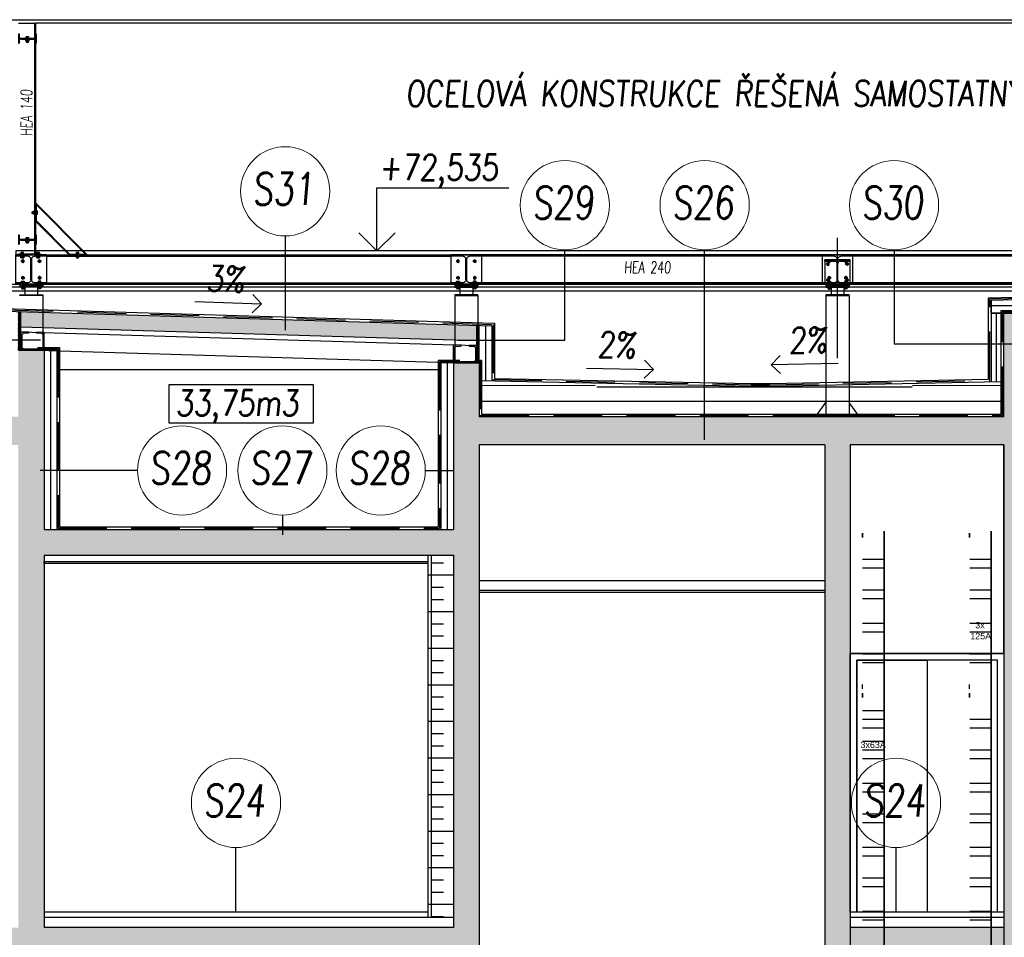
# Model space of a CAD drawing. Header units: millimetres. Extents: x 171 to 266814, y 44 to 350448.
# Tile 103 of 105: x 243684 to 251378, y 342524 to 349691. Entities that reach past the tile are written whole.
import ezdxf
from ezdxf.enums import TextEntityAlignment as Align

# ---------------------------------------------------------------- set-up
doc = ezdxf.new("R2010")
doc.units = ezdxf.units.MM
doc.header["$LTSCALE"] = 100
doc.linetypes.add('KS_ČÁRKOVANÁ KRÁTKÁ', pattern=[4.5, 3, -1.5])
doc.linetypes.add('ČÁRKOVANÁ', pattern=[19.05, 12.7, -6.35])
for name, color, linetype in [('KOTY', 7, 'Continuous'), ('KOTY 50', 7, 'Continuous'), ('LEGENDA', 7, 'Continuous'), ('NOVA', 240, 'Continuous'), ('NOVÁ TENKÁ', 240, 'Continuous'), ('NOVÁ TLUSTÁ', 240, 'Continuous'), ('OSY', 7, 'Continuous'), ('Přípojnice', 202, 'Continuous'), ('SRAFA', 9, 'Continuous'), ('TENKA', 253, 'Continuous'), ('ŠRAFA', 253, 'Continuous'), ('ŽB NOVÝ', 240, 'Continuous')]:
    doc.layers.add(name, color=color, linetype=linetype)
doc.layers.add('SRAFA ŽB', color=254, linetype='Continuous', lineweight=35)
doc.styles.add('arial', font='arial.ttf', dxfattribs={"width": 0.8, "height": 1})
doc.styles.add('CS-ROMANS', font='romans.shx', dxfattribs={"width": 0.75, "oblique": 5})
doc.styles.add('Popis', font='arial.ttf')
doc.styles.get("Standard").update_dxf_attribs({"font": 'arial.ttf'})
doc.linetypes.add('_TI', pattern='A,0.000127,-0.127,[190,stn.shx,S=0.127,R=0,X=-0.127,Y=0],-0.254,[190,stn.shx,S=0.127,R=180,X=0.127,Y=0],-0.127', length=0.508127)
pattern_1 = [(45, (313236.5443, 549779.9763), (-2.24506403, 2.24506403), [])]

# ---------------------------------------------------------------- blocks, each defined once
blk = doc.blocks.new('m')
for points in [[(5.8, 0), (-6.3, 0)], [(6.3, 0), (5.6, 0)], [(-6.3, 0), (-7.6, -0.8)], [(-7.6, -0.7), (-7.6, -5.7)], [(-6.3, -6.4), (-7.6, -5.6)], [(-6.3, -6.4), (5.8, -6.4)], [(-3.7, -1.1), (-3.7, -5.3)], [(3.7, -1.1), (3.7, -5.3)], [(5.8, -6.4), (6.3, -6.4)], [(6.3, 0), (7.6, -0.8)], [(6.3, -6.4), (7.6, -5.6)], [(7.6, -1.3), (7.6, -0.8)], [(7.6, -5.3), (7.6, -1.1)], [(7.6, -5.2), (7.6, -5.6)]]:
    blk.add_lwpolyline(points)
for centre, radius, start, end in [((-5.6, -2.3), 2.27, 30.4947, 149.5053), ((5.6, -2.3), 2.27, 30.4947, 149.5053), ((-5.6, -4.1), 2.27, 210.4947, 329.5053), ((0, -6.6), 6.61, 56.145, 123.855), ((0, 0.2), 6.61, 236.145, 303.855), ((5.6, -4.1), 2.27, 210.4947, 329.5053)]:
    blk.add_arc(centre, radius, start, end)
blk = doc.blocks.new('*U36')
for points in [[(7.2, -5.4), (7.2, -0.7), (6, 0), (-6, 0), (-7.2, -0.7), (-7.2, -5.4)], [(4, -5.4), (4, -38.1), (3.3, -38.8), (-3.3, -38.8), (-4, -38.1), (-4, -5.4)]]:
    blk.add_lwpolyline(points, close=True)
for points in [[(4, -38.1), (-4, -38.1)], [(-3.7, -5.4), (-3.7, -0.7)], [(-3.3, -5.4), (-3.3, -38.8)], [(3.3, -5.4), (3.3, -38.8)], [(3.7, -5.4), (3.7, -0.7)]]:
    blk.add_lwpolyline(points)
for centre, radius, start, end in [((-5.8, -3.5), 3.51, 52.6631, 92.6631), ((5.8, -3.5), 3.51, 87.3369, 127.3369), ((0, -10.8), 10.7, 70, 110)]:
    blk.add_arc(centre, radius, start, end)
at = {"layer": 'OSY', "ltscale": 0.4}
blk.add_lwpolyline([(0, 0), (0, -38.8)], dxfattribs=at)
blk = doc.blocks.new('M12_půd')
for p, q in [((0, 10.8), (-9.6, 5.3)), ((0, 10.8), (9.6, 5.3)), ((0, -10.8), (-9.6, -5.3)), ((0, -10.8), (9.6, -5.3))]:
    blk.add_line(p, q)
for points in [[(-9.6, -5.3), (-9.6, 5.3)], [(9.6, -5.3), (9.6, 5.3)]]:
    blk.add_lwpolyline(points)
at = {"linetype": 'KS_ČÁRKOVANÁ KRÁTKÁ', "ltscale": 0.5}
blk.add_circle((0, 0), 9.35, dxfattribs=at)
blk.add_circle((0, 0), 6)
at = {"layer": 'OSY'}
for points in [[(-10.4, 0), (10.4, 0)], [(0, -11.8), (0, 11.9)]]:
    blk.add_lwpolyline(points, dxfattribs=at)
blk = doc.blocks.new('*U39')
at = {"color": 0, "linetype": 'ByBlock', "lineweight": -2}
for p, q in [((-100, 95), (100, 95)), ((-100, 85), (-100, 95)), ((-100, 85), (-21.25, 85)), ((21.25, 85), (100, 85)), ((100, 85), (100, 95)), ((-3.25, -67), (-3.25, 67)), ((3.25, -67), (3.25, 67)), ((-100, -85), (-21.25, -85)), ((-100, -95), (-100, -85)), ((-100, -95), (100, -95)), ((21.25, -85), (100, -85)), ((100, -95), (100, -85))]:
    blk.add_line(p, q, dxfattribs=at)
for centre, start, end in [((-21.25, 67), 0, 90), ((21.25, 67), 90, 180), ((-21.25, -67), 270, 0), ((21.25, -67), 180, 270)]:
    blk.add_arc(centre, 18, start, end, dxfattribs=at)
blk = doc.blocks.new('*U41')
for p, q in [((0, -140), (0, 0)), ((60, 0), (0, 0)), ((60, -3), (60, 0)), ((7, -118.9), (7, -21.1)), ((16.2, -11.1), (55.4, -8)), ((60, -140), (0, -140)), ((55.4, -132), (16.2, -128.9)), ((60, -140), (60, -137))]:
    blk.add_line(p, q)
for centre, radius, start, end in [((17, -21.1), 10, 94.57392, 180), ((55, -3), 5, 274.57392, 0), ((17, -118.9), 10, 180, 265.42608), ((55, -137), 5, 0, 85.42608)]:
    blk.add_arc(centre, radius, start, end)
at = {"layer": 'Defpoints', "color": 221, "style": 'Popis'}
blk.add_attdef('VELIKOST_PROFILU', text='', height=5, dxfattribs=at).set_placement((36.4, 39.7), align=Align.BOTTOM_LEFT)
blk = doc.blocks.new('*U69')
for points in [[(7.2, -5.4), (7.2, -0.7), (6, 0), (-6, 0), (-7.2, -0.7), (-7.2, -5.4)], [(4, -5.4), (4, -28.1), (3.3, -28.8), (-3.3, -28.8), (-4, -28.1), (-4, -5.4)]]:
    blk.add_lwpolyline(points, close=True)
for points in [[(4, -28.1), (-4, -28.1)], [(-3.7, -5.4), (-3.7, -0.7)], [(-3.3, -5.4), (-3.3, -28.8)], [(3.3, -5.4), (3.3, -28.8)], [(3.7, -5.4), (3.7, -0.7)]]:
    blk.add_lwpolyline(points)
for centre, radius, start, end in [((-5.8, -3.5), 3.51, 52.6631, 92.6631), ((5.8, -3.5), 3.51, 87.3369, 127.3369), ((0, -10.8), 10.7, 70, 110)]:
    blk.add_arc(centre, radius, start, end)
at = {"layer": 'OSY', "ltscale": 0.4}
blk.add_lwpolyline([(0, 0), (0, -28.8)], dxfattribs=at)
blk = doc.blocks.new('*U70')
at = {"color": 0, "linetype": 'ByBlock', "lineweight": -2}
for p, q in [((-120, 115), (120, 115)), ((-120, 103), (-120, 115)), ((-120, 103), (-24.75, 103)), ((-3.75, -82), (-3.75, 82)), ((3.75, -82), (3.75, 82)), ((24.75, 103), (120, 103)), ((120, 103), (120, 115)), ((-120, -103), (-24.75, -103)), ((-120, -115), (-120, -103)), ((-120, -115), (120, -115)), ((24.75, -103), (120, -103)), ((120, -115), (120, -103))]:
    blk.add_line(p, q, dxfattribs=at)
for centre, start, end in [((-24.75, 82), 0, 90), ((24.75, 82), 90, 180), ((-24.75, -82), 270, 0), ((24.75, -82), 180, 270)]:
    blk.add_arc(centre, 21, start, end, dxfattribs=at)
blk = doc.blocks.new('*U71')
at = {"color": 0, "linetype": 'ByBlock', "lineweight": -2}
for p, q in [((-36.5, 70), (36.5, 70)), ((-36.5, 63.1), (-36.5, 70)), ((-36.5, 63.1), (-9.35, 63.1)), ((-2.35, -56.1), (-2.35, 56.1)), ((2.35, -56.1), (2.35, 56.1)), ((9.35, 63.1), (36.5, 63.1)), ((36.5, 63.1), (36.5, 70)), ((-36.5, -63.1), (-9.35, -63.1)), ((-36.5, -70), (-36.5, -63.1)), ((-36.5, -70), (36.5, -70)), ((9.35, -63.1), (36.5, -63.1)), ((36.5, -70), (36.5, -63.1))]:
    blk.add_line(p, q, dxfattribs=at)
for centre, start, end in [((-9.35, 56.1), 0, 90), ((9.35, 56.1), 90, 180), ((-9.35, -56.1), 270, 0), ((9.35, -56.1), 180, 270)]:
    blk.add_arc(centre, 7, start, end, dxfattribs=at)
blk = doc.blocks.new('OK')
at = {"layer": 'NOVA', "ltscale": 300}
for p, q in [((-69456.7, -188430.9), (-69323.7, -188430.9)), ((-68924, -190234.9), (-69317.7, -189841.2)), ((-68932.1, -190234.9), (-69317.7, -189849.2)), ((-69057.4, -190234.9), (-69317.7, -189974.5)), ((-69065.5, -190234.9), (-69317.7, -189982.6)), ((-69406.7, -190492.9), (-69406.7, -190552.9)), ((-69306.7, -190492.9), (-69306.7, -190552.9)), ((-69266.7, -190558.9), (-69266.7, -190975.8)), ((-66046.7, -190558.9), (-66046.7, -191075.8)), ((-66006.7, -190492.9), (-66006.7, -190552.9)), ((-65906.7, -190492.9), (-65906.7, -190552.9)), ((-65866.7, -190558.9), (-65866.7, -191075.8)), ((-63146.7, -190558.9), (-63146.7, -191505.8)), ((-63106.7, -190492.9), (-63106.7, -190552.9)), ((-63006.7, -190492.9), (-63006.7, -190552.9)), ((-62966.7, -190558.9), (-62966.7, -191505.8)), ((-63221.7, -191495.8), (-63146.7, -191395.8)), ((-62891.7, -191495.8), (-62966.7, -191395.8))]:
    blk.add_line(p, q, dxfattribs=at)
at = {"layer": 'NOVA'}
for p, q in [((-69332.2, -188430.9), (-69332.2, -188540)), ((-69323.7, -188430.9), (-69323.7, -188534.2)), ((-69332.2, -188544.7), (-69332.2, -190118.5)), ((-69323.7, -188550.5), (-69323.7, -190112.7)), ((-69332.2, -190123.2), (-69332.2, -190233.9)), ((-69323.7, -190129), (-69323.7, -190233.9))]:
    blk.add_line(p, q, dxfattribs=at)
at = {"layer": 'NOVA', "ltscale": 300}
for points in [[(-69336, -188560.7), (-69437.4, -188560.7), (-69437.4, -188554.7), (-69336, -188554.7)], [(-69323.7, -189982.6), (-69323.7, -189841.2), (-69317.7, -189841.2), (-69317.7, -189982.6)], [(-69336, -190129.2), (-69437.4, -190129.2), (-69437.4, -190123.2), (-69336, -190123.2)], [(-69236.7, -190470.9), (-69476.7, -190470.9), (-69476.7, -190240.9), (-69236.7, -190240.9)], [(-68924, -190240.9), (-69065.5, -190240.9), (-69065.5, -190234.9), (-68924, -190234.9)], [(-66076.7, -190470.9), (-65836.7, -190470.9), (-65836.7, -190240.9), (-66076.7, -190240.9)], [(-63176.7, -190470.9), (-62936.7, -190470.9), (-62936.7, -190240.9), (-63176.7, -190240.9)], [(-69266.7, -190482.9), (-69266.7, -190492.9), (-69446.7, -190492.9), (-69446.7, -190482.9)], [(-66046.7, -190482.9), (-66046.7, -190492.9), (-65866.7, -190492.9), (-65866.7, -190482.9)], [(-63146.7, -190482.9), (-63146.7, -190492.9), (-62966.7, -190492.9), (-62966.7, -190482.9)], [(-69266.7, -190552.9), (-69266.7, -190558.9), (-69446.7, -190558.9), (-69446.7, -190552.9)], [(-66046.7, -190552.9), (-66046.7, -190558.9), (-65866.7, -190558.9), (-65866.7, -190552.9)], [(-63146.7, -190552.9), (-63146.7, -190558.9), (-62966.7, -190558.9), (-62966.7, -190552.9)], [(-69256.7, -190975.8), (-69256.7, -190985.8), (-69456.7, -190985.8), (-69456.7, -190975.8)], [(-65857.6, -191075.8), (-65857.6, -191085.8), (-66056.7, -191085.8), (-66056.7, -191075.8)], [(-62891.7, -191495.8), (-62891.7, -191505.8), (-63221.7, -191505.8), (-63221.7, -191495.8)]]:
    blk.add_lwpolyline(points, close=True, dxfattribs=at)
at = {"layer": 'NOVA'}
for points in [[(-69398.7, -188550), (-69398.7, -188547.5), (-69374.7, -188547.5), (-69374.7, -188550)], [(-69398.7, -188563.2), (-69398.7, -188560.7), (-69374.7, -188560.7), (-69374.7, -188563.2)], [(-69333.1, -189899.9), (-69330.6, -189899.9), (-69330.6, -189923.9), (-69333.1, -189923.9)], [(-69317.7, -189899.9), (-69315.2, -189899.9), (-69315.2, -189923.9), (-69317.7, -189923.9)], [(-69398.7, -190118.5), (-69398.7, -190116), (-69374.7, -190116), (-69374.7, -190118.5)], [(-69398.7, -190131.7), (-69398.7, -190129.2), (-69374.7, -190129.2), (-69374.7, -190131.7)], [(-69283.7, -190240.9), (-69456.7, -190240.9), (-69456.7, -190233.9), (-69283.7, -190233.9)], [(-69438.7, -190233.9), (-69438.7, -190231.4), (-69414.7, -190231.4), (-69414.7, -190233.9)], [(-69438.7, -190255.4), (-69438.7, -190252.9), (-69414.7, -190252.9), (-69414.7, -190255.4)], [(-69315.7, -190233.9), (-69315.7, -190231.4), (-69291.7, -190231.4), (-69291.7, -190233.9)], [(-69315.7, -190255.4), (-69315.7, -190252.9), (-69291.7, -190252.9), (-69291.7, -190255.4)], [(-69006.7, -190234.9), (-69006.7, -190232.4), (-68982.7, -190232.4), (-68982.7, -190234.9)], [(-69006.7, -190250.3), (-69006.7, -190247.8), (-68982.7, -190247.8), (-68982.7, -190250.3)], [(-69409.7, -190458.9), (-69409.7, -190456.4), (-69433.7, -190456.4), (-69433.7, -190458.9)], [(-69303.7, -190458.9), (-69303.7, -190456.4), (-69279.7, -190456.4), (-69279.7, -190458.9)], [(-63109.7, -190458.9), (-63109.7, -190456.4), (-63133.7, -190456.4), (-63133.7, -190458.9)], [(-63003.7, -190458.9), (-63003.7, -190456.4), (-62979.7, -190456.4), (-62979.7, -190458.9)], [(-69409.7, -190495.4), (-69409.7, -190492.9), (-69433.7, -190492.9), (-69433.7, -190495.4)], [(-69303.7, -190495.4), (-69303.7, -190492.9), (-69279.7, -190492.9), (-69279.7, -190495.4)], [(-66009.7, -190495.4), (-66009.7, -190492.9), (-66033.7, -190492.9), (-66033.7, -190495.4)], [(-65903.7, -190495.4), (-65903.7, -190492.9), (-65879.7, -190492.9), (-65879.7, -190495.4)], [(-63109.7, -190495.4), (-63109.7, -190492.9), (-63133.7, -190492.9), (-63133.7, -190495.4)], [(-63003.7, -190495.4), (-63003.7, -190492.9), (-62979.7, -190492.9), (-62979.7, -190495.4)]]:
    blk.add_lwpolyline(points, close=True, dxfattribs=at)
for points in [[(-63056.7, -190558.9), (-63056.7, -190107.9)], [(-63056.7, -191047.2), (-63056.7, -190558.9)]]:
    blk.add_lwpolyline(points, dxfattribs=at)
at = {"layer": 'NOVA', "ltscale": 300}
for points in [[(-69266.7, -190470.9), (-69266.7, -190482.9), (-69446.7, -190470.9), (-69446.7, -190482.9), (-69266.7, -190470.9), (-69446.7, -190470.9), (-69446.7, -190482.9), (-69266.7, -190482.9)], [(-66046.7, -190470.9), (-66046.7, -190482.9), (-65866.7, -190470.9), (-65866.7, -190482.9), (-66046.7, -190470.9), (-65866.7, -190470.9), (-65866.7, -190482.9), (-66046.7, -190482.9)], [(-63146.7, -190470.9), (-63146.7, -190482.9), (-62966.7, -190470.9), (-62966.7, -190482.9), (-63146.7, -190470.9), (-62966.7, -190470.9), (-62966.7, -190482.9), (-63146.7, -190482.9)]]:
    blk.add_lwpolyline(points, dxfattribs=at)
at = {"layer": 'NOVÁ TENKÁ', "color": 5, "ltscale": 5}
for p, q in [((-69236.7, -190240.9), (-66076.7, -190240.9)), ((-69236.7, -190252.9), (-66076.7, -190252.9)), ((-63176.7, -190240.9), (-65836.7, -190240.9)), ((-63176.7, -190252.9), (-65836.7, -190252.9)), ((-59526.7, -190240.9), (-62936.7, -190240.9)), ((-59526.7, -190252.9), (-62936.7, -190252.9)), ((-69236.7, -190458.9), (-66076.7, -190458.9)), ((-69236.7, -190470.9), (-66076.7, -190470.9)), ((-63176.7, -190458.9), (-65836.7, -190458.9)), ((-63176.7, -190470.9), (-65836.7, -190470.9)), ((-59526.7, -190458.9), (-62936.7, -190458.9)), ((-59526.7, -190470.9), (-62936.7, -190470.9))]:
    blk.add_line(p, q, dxfattribs=at)
at = {"layer": 'TENKA', "color": 7, "ltscale": 300}
blk.add_line((-69642.7, -188404.9), (-56670.7, -188404.9), dxfattribs=at)
at = {"layer": 'TENKA', "ltscale": 300}
blk.add_line((-56895.7, -188430.9), (-69323.7, -188430.9), dxfattribs=at)
at = {"layer": 'ŠRAFA', "ltscale": 5}
blk.add_lwpolyline([(-69476.7, -190210.9), (-69476.7, -190240.9), (-56836.7, -190240.9), (-56836.7, -190210.9)], close=True, dxfattribs=at)
at = {"layer": 'ŽB NOVÝ'}
for p, q in [((-69456.7, -190985.8), (-69256.7, -190985.8)), ((-66056.7, -191085.8), (-65857.6, -191085.8))]:
    blk.add_line(p, q, dxfattribs=at)
at = {"layer": 'NOVA', "color": 6, "rotation": 270}
for p in [(-69386.7, -188552.4), (-69386.7, -190120.9)]:
    blk.add_blockref('*U71', p, dxfattribs=at)
at = {"layer": 'NOVA', "extrusion": (0, 0, -1), "xscale": 1.5, "yscale": 1.5, "zscale": -1.5}
for name, p in [('m', (69386.7, -188563.2)), ('m', (69386.7, -190131.7)), ('m', (69426.7, -190255.4)), ('m', (69303.7, -190255.4)), ('m', (68994.7, -190250.3)), ('*U36', (69421.7, -190448.2)), ('m', (69291.7, -190495.4))]:
    blk.add_blockref(name, p, dxfattribs=at)
at = {"layer": 'NOVA', "yscale": 1.5, "zscale": 1.5}
for name, p, xscale in [('*U69', (-69386.7, -188539.3), 1.5), ('*U69', (-69386.7, -190107.8), 1.5), ('*U69', (-69426.7, -190223.2), 1.5), ('*U69', (-69303.7, -190223.2), 1.5), ('*U69', (-68994.7, -190224.2), 1.5), ('*U36', (-69291.7, -190448.2), 1.5), ('*U36', (-66021.7, -190448.2), -1.5), ('*U36', (-65891.7, -190448.2), 1.5), ('*U36', (-63121.7, -190448.2), -1.5), ('*U36', (-62991.7, -190448.2), 1.5), ('m', (-69421.7, -190495.4), 1.5), ('m', (-66021.7, -190495.4), 1.5), ('m', (-65891.7, -190495.4), -1.5), ('m', (-63121.7, -190495.4), 1.5), ('m', (-62991.7, -190495.4), -1.5)]:
    blk.add_blockref(name, p, dxfattribs=dict(at, xscale=xscale))
at = {"layer": 'NOVA', "xscale": 1.5, "yscale": 1.5, "zscale": 1.5, "rotation": 270}
blk.add_blockref('*U69', (-69307, -189911.9), dxfattribs=at)
at = {"layer": 'NOVA', "extrusion": (0, 0, -1), "xscale": 1.500000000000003, "yscale": 1.500000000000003, "zscale": -1.5, "rotation": 90}
blk.add_blockref('m', (69333.1, -189911.9), dxfattribs=at)
at = {"layer": 'NOVA', "color": 5, "ltscale": 300, "extrusion": (0, 0, -1), "zscale": -1}
for p in [(69356.7, -190355.9), (65956.7, -190355.9), (63056.7, -190355.9)]:
    blk.add_blockref('*U70', p, dxfattribs=at)
at = {"layer": 'NOVA', "extrusion": (0, 0, -1), "zscale": -1}
blk.add_blockref('M12_půd', (69421.7, -190290.9), dxfattribs=at)
at = {"layer": 'NOVA'}
blk.add_blockref('M12_půd', (-69291.7, -190290.9), dxfattribs=at)
at = {"layer": 'NOVA', "xscale": -1}
for p in [(-66021.7, -190290.9), (-63121.7, -190290.9)]:
    blk.add_blockref('M12_půd', p, dxfattribs=at)
at = {"layer": 'NOVA', "extrusion": (0, 0, -1), "xscale": -1, "zscale": -1}
for p in [(65891.7, -190290.9), (62991.7, -190290.9)]:
    blk.add_blockref('M12_půd', p, dxfattribs=at)
at = {"layer": 'NOVA', "rotation": 180}
blk.add_blockref('M12_půd', (-69421.7, -190420.9), dxfattribs=at)
at = {"layer": 'NOVA', "extrusion": (0, 0, -1), "zscale": -1, "rotation": 180}
blk.add_blockref('M12_půd', (69291.7, -190420.9), dxfattribs=at)
at = {"layer": 'NOVA', "extrusion": (0, 0, -1), "xscale": -1, "zscale": -1, "rotation": 180}
for p in [(66021.7, -190420.9), (63121.7, -190420.9)]:
    blk.add_blockref('M12_půd', p, dxfattribs=at)
at = {"layer": 'NOVA', "xscale": -1, "rotation": 180}
for p in [(-65891.7, -190420.9), (-62991.7, -190420.9)]:
    blk.add_blockref('M12_půd', p, dxfattribs=at)
at = {"layer": 'KOTY', "ltscale": 5, "insert": (-69438.9, -189314.8), "char_height": 90, "attachment_point": 1, "rotation": 90}
blk.add_mtext_dynamic_manual_height_columns('{\\Fromans|c238;\\Q4;\\W0.7;HEA 140}', width=696.397, gutter_width=12.5, heights=[0], dxfattribs=at)
at = {"layer": 'KOTY', "color": 5, "ltscale": 5, "insert": (-64723.9, -190293.7), "char_height": 90, "attachment_point": 1}
blk.add_mtext_dynamic_manual_height_columns('{\\Fromans|c238;\\Q4;\\W0.7;HEA 240}', width=696.397, gutter_width=12.5, heights=[0], dxfattribs=at)

msp = doc.modelspace()

# ---------------------------------------------------------------- hatches: boundary and pattern name
at = {"layer": 'NOVÁ TENKÁ'}
h = msp.add_hatch(dxfattribs=at)
h.set_pattern_fill('ANSI31', color=253)
h.set_pattern_definition(pattern_1)
h.paths.add_polyline_path([(243674.253, 347109.795), (243694.253, 347109.795), (243694.253, 347411.807), (243674.272, 347412.413)])
h = msp.add_hatch(dxfattribs=at)
h.set_pattern_fill('ANSI31', color=253)
h.set_pattern_definition(pattern_1)
h.paths.add_polyline_path([(247273.309, 347303.351), (247253.309, 347303.957), (247253.309, 347009.795), (247273.309, 347009.795)])
at = {"layer": 'SRAFA'}
h = msp.add_hatch(dxfattribs=at)
h.set_pattern_fill('INSUL', color=253, scale=30)
h.set_pattern_definition([(0, (180034.96, 260200), (0, 285.75), []), (0, (180034.96, 260295.26), (0, 285.75), [95.25, -95.25]), (0, (180034.96, 260390.5), (0, 285.75), [95.25, -95.25])])
h.paths.add_polyline_path([(247074.253, 344659.625), (246899.253, 344659.625), (246899.253, 344644.625), (247074.253, 344644.625)])
h.paths.add_polyline_path([(247074.253, 344759.625), (246899.253, 344759.625), (246899.253, 344659.625), (247074.253, 344659.625)])
h.paths.add_polyline_path([(246899.253, 344759.625), (246874.253, 344759.625), (246874.253, 344659.625), (246899.253, 344659.625)])
h.paths.add_polyline_path([(246899.253, 344659.625), (246874.253, 344659.625), (246874.253, 344644.625), (246899.253, 344644.625)])
h.paths.add_polyline_path([(247074.253, 342399.652), (246899.253, 342399.652)])
h.paths.add_polyline_path([(246899.253, 342679.625), (247074.253, 342679.625), (247074.253, 344644.625), (246899.253, 344644.625)])
h.paths.add_polyline_path([(246899.253, 342399.652), (246874.253, 342399.652)])
h.paths.add_polyline_path([(246874.253, 342679.625), (246899.253, 342679.625), (246899.253, 344644.625), (246874.253, 344644.625)])
h.paths.add_polyline_path([(247074.253, 345509.625), (246899.253, 345509.625), (246899.253, 344759.625), (247074.253, 344759.625)])
h.paths.add_polyline_path([(246899.253, 345509.625), (246874.253, 345509.625), (246874.253, 344759.625), (246899.253, 344759.625)])
at = {"layer": 'SRAFA ŽB'}
h = msp.add_hatch(color=253, dxfattribs=at)
h.dxf.hatch_style = 1
h.paths.add_polyline_path([(250174.253, 346369.795), (251374.253, 346369.795), (251374.253, 346589.795), (253623.309, 346589.795), (253624.253, 344899.625), (253824.253, 344899.625), (253824.253, 345509.625), (256074.253, 345509.625), (256074.253, 342044.625), (256074.253, 339469.625), (256074.253, 339349.625), (253824.253, 339349.625), (253824.253, 339469.625), (253624.253, 339469.625), (253624.253, 338399.625), (253824.253, 338399.625), (253824.253, 339149.652), (256074.253, 339149.652), (256074.253, 336219.625), (256074.253, 336099.625), (253824.253, 336099.625), (253824.253, 336219.625), (253624.253, 336219.625), (253624.253, 335149.625), (253824.253, 335149.625), (253824.253, 335899.652), (256074.253, 335899.652), (256074.253, 332969.625), (256074.253, 332894.625), (256274.253, 332894.625), (256274.253, 332969.625), (256274.253, 335899.652), (262822.365, 335899.652), (262822.365, 336099.625), (256274.253, 336099.625), (256274.253, 336219.625), (256274.253, 339149.652), (262822.365, 339149.652), (262822.365, 339349.652), (256274.253, 339349.652), (256274.253, 339469.625), (256274.253, 343069.625), (256274.253, 346369.795), (262824.253, 346369.795), (262822.365, 346589.795), (262622.365, 346589.795), (262624.253, 346589.795), (256273.309, 346589.795), (256273.309, 347109.795), (256073.309, 347109.795), (256072.837, 345709.625), (253823.781, 345709.625), (253824.253, 347399.625), (251524.253, 347399.625), (251524.253, 347219.625), (253623.309, 347219.625), (253623.309, 346589.795), (247273.309, 346589.795), (247273.316, 347009.795), (247074.26, 347009.795), (247074.253, 345709.625), (243874.253, 345709.795), (243874.253, 347109.795), (243674.253, 347109.795), (243674.253, 346589.795), (237124.253, 346589.795), (237124.253, 346369.795), (243674.253, 346369.795), (243674.253, 342599.652), (237124.253, 342599.652), (237124.253, 342399.652), (241776.753, 342399.652), (241851.753, 342399.652), (243674.253, 342399.625), (243674.253, 339469.625), (243674.253, 339349.625), (237124.253, 339349.625), (237124.253, 339309.625), (237124.253, 339149.652), (241776.753, 339149.652), (241851.753, 339149.652), (243674.253, 339149.652), (243674.253, 332969.625), (243674.253, 332894.625), (243874.253, 332894.625), (243874.253, 332969.625), (243874.253, 339149.652), (244809.253, 339149.652), (244909.253, 339149.652), (245839.253, 339149.652), (245939.253, 339149.652), (247074.253, 339149.652), (247074.253, 332954.625), (247074.253, 332894.625), (247274.253, 332894.625), (247274.253, 334359.625), (249974.253, 334359.625), (249974.253, 332969.625), (249974.253, 332894.625), (250174.253, 332894.625), (250174.253, 332969.625), (250174.253, 335899.625), (251374.253, 335899.625), (251374.253, 332969.625), (251374.253, 332894.625), (251524.253, 332894.625), (251524.253, 347399.632), (251374.253, 347399.618), (251374.253, 342044.625), (251374.253, 339469.625), (251374.253, 339349.652), (250174.253, 339349.652), (250174.253, 339469.625), (250174.253, 342359.625)])
h.paths.add_polyline_path([(243874.253, 342399.652), (244809.253, 342399.652), (244909.253, 342399.652), (245839.253, 342399.652), (245939.253, 342399.652), (247074.253, 342399.652), (247074.253, 342599.625), (243874.253, 342599.625), (243874.253, 345509.625), (247074.253, 345509.625), (247074.253, 342029.625), (247074.253, 339454.625), (247074.253, 339349.625), (243874.253, 339349.625), (243874.253, 339469.625)], flags=16)
h.paths.add_polyline_path([(244909.253, 339454.625), (244909.253, 339469.625), (244909.253, 342319.625), (245839.253, 342319.625), (245839.253, 339469.625), (245839.253, 339454.625), (245939.253, 339454.625), (245939.253, 339469.625), (245939.253, 342319.625), (246874.253, 342319.625), (246874.253, 339469.625), (246874.253, 339454.625)], flags=0)
h.paths.add_polyline_path([(246874.253, 344644.625), (243874.253, 344644.625), (243874.253, 344659.625), (246874.253, 344659.625)], flags=0)
h.paths.add_polyline_path([(247274.253, 346369.795), (249974.253, 346369.795), (249974.253, 341094.625), (249974.253, 341019.652), (247274.253, 341019.652), (247274.253, 341094.652)], flags=16)
h.paths.add_polyline_path([(247274.253, 340859.652), (249974.253, 340859.652), (249974.253, 337844.652), (249974.253, 337769.652), (247274.253, 337769.652), (247274.253, 337844.652)], flags=16)
h.paths.add_polyline_path([(247274.253, 344644.625), (247274.253, 344659.625), (249974.253, 344659.625), (249974.253, 344644.625)], flags=0)
h.paths.add_polyline_path([(247274.253, 337609.652), (249974.253, 337609.652), (249974.253, 334594.625), (249974.253, 334519.625), (247274.253, 334519.625), (247274.253, 334594.625)], flags=16)
h.paths.add_polyline_path([(250174.253, 339149.625), (251374.253, 339149.625), (251374.253, 336219.625), (251374.253, 336099.652), (250174.253, 336099.652), (250174.253, 336219.625)], flags=16)
h.paths.add_polyline_path([(250174.253, 338239.625), (251374.253, 338239.625), (251374.253, 336219.625), (250174.253, 336219.625)], flags=0)
h.paths.add_polyline_path([(243674.253, 336099.652), (237124.253, 336099.652), (237124.253, 335899.652), (241776.753, 335899.652), (241851.753, 335899.652), (243674.253, 335899.652)], flags=17)
h.paths.add_polyline_path([(247074.253, 336099.625), (243874.253, 336099.625), (243874.253, 336059.625), (243874.253, 335899.652), (247074.253, 335899.652)], flags=17)
h.paths.add_polyline_path([(256074.253, 342599.625), (253824.253, 342599.625), (253824.253, 342719.625), (253624.253, 342719.625), (253624.253, 341649.625), (253824.253, 341649.625), (253824.253, 342399.625), (256074.253, 342399.625)], flags=17)
h.paths.add_polyline_path([(262822.365, 342599.625), (256274.253, 342599.625), (256274.253, 342559.625), (256274.253, 342399.666), (262822.365, 342399.639)], flags=17)
h = msp.add_hatch(color=253, dxfattribs=at)
h.dxf.hatch_style = 1
h.paths.add_polyline_path([(251374.253, 342599.652), (250174.253, 342599.652), (250174.253, 342399.625), (251374.253, 342399.625)])
at = {"layer": 'ŠRAFA'}
h = msp.add_hatch(dxfattribs=at)
h.set_pattern_fill('HONEY', color=253, scale=10)
h.set_pattern_definition([(0, (313236.544, 549779.976), (47.625, 27.4963064), [31.75, -63.5]), (120, (313236.544, 549779.976), (-47.625, 27.4963066), [31.75, -63.5]), (60, (313236.544, 549779.976), (1e-07, 54.992613), [-63.5, 31.75])])
h.paths.add_polyline_path([(243864.253, 347406.656), (243694.253, 347411.807), (243694.253, 347309.795), (243694.253, 347291.752), (243864.253, 347286.601)])
h.paths.add_polyline_path([(243864.253, 347406.656), (243864.253, 347286.601), (247253.309, 347183.902), (247253.309, 347303.957)])

# ---------------------------------------------------------------- linework, layer by layer
at = {"layer": 'KOTY', "color": 253}
for p, q in [((246475.574, 347884.779), (246475.574, 348378.016)), ((246475.574, 348378.016), (247506.332, 348378.016)), ((246475.574, 347884.779), (246334.153, 348026.2)), ((246475.574, 347884.779), (246616.996, 348026.2)), ((245574.58, 347470.238), (245506.468, 347543.455)), ((245052.579, 347489.093), (245574.58, 347470.238)), ((245574.58, 347470.238), (245501.363, 347402.126)), ((249556.977, 346996.033), (249626.272, 347068.131)), ((248635.563, 346959.064), (248566.268, 347031.162)), ((250079.216, 347006.386), (249556.977, 346996.033)), ((249556.977, 346996.033), (249629.076, 346926.737)), ((248113.325, 346969.418), (248635.563, 346959.064)), ((248635.563, 346959.064), (248563.465, 346889.769))]:
    msp.add_line(p, q, dxfattribs=at)
msp.add_lwpolyline([(244853.41, 346841.258), (245976.921, 346841.258), (245976.921, 346539.725), (244853.41, 346539.725)], close=True, dxfattribs=at)
at = {"layer": 'KOTY 50', "color": 253}
for p, q in [((245759.173, 348001.789), (245759.173, 347264.672)), ((247944.372, 347188.88), (247944.372, 347894.019)), ((249036.167, 346409.09), (249036.167, 347894.019)), ((250516.162, 347894.019), (250516.162, 347156.902)), ((243846.396, 347188.88), (243013.489, 347188.88)), ((247111.466, 347188.88), (247944.372, 347188.88)), ((251462.093, 347156.902), (250516.162, 347156.902)), ((244604.431, 346170.546), (243844.594, 346170.546)), ((246853.658, 346170.546), (247067.865, 346170.546)), ((245736.724, 345822.036), (245736.724, 345667.483)), ((245374.253, 342719.625), (245374.253, 343224.635)), ((250531.546, 342719.625), (250531.546, 343224.635))]:
    msp.add_line(p, q, dxfattribs=at)
at = {"layer": 'KOTY 50', "color": 253, "lineweight": 13, "ltscale": 5}
for centre in [(245759.173, 348350.299), (247944.372, 348242.529), (249036.167, 348242.529), (250516.162, 348242.529), (244952.941, 346170.546), (245736.724, 346170.546), (246505.148, 346170.546), (245374.253, 343573.145), (250531.546, 343573.145)]:
    msp.add_circle(centre, 348.51, dxfattribs=at)
at = {"layer": 'NOVA', "color": 253, "ltscale": 300}
for p, q in [((250024.253, 347602.779), (250024.253, 347542.779)), ((250124.253, 347602.779), (250124.253, 347542.779)), ((249984.253, 347536.779), (249984.253, 346589.795)), ((250164.253, 347536.779), (250164.253, 346589.795)), ((249909.253, 346599.795), (249984.253, 346699.795)), ((250239.253, 346599.795), (250164.253, 346699.795))]:
    msp.add_line(p, q, dxfattribs=at)
at = {"layer": 'NOVA', "color": 253}
for p, q in [((251274.253, 347499.625), (251274.253, 347399.625)), ((251374.253, 347399.625), (251274.253, 347399.625)), ((251274.253, 347399.625), (251274.253, 346863.657)), ((251274.253, 347399.625), (253824.253, 347399.625)), ((251274.253, 347399.625), (251374.253, 347399.625))]:
    msp.add_line(p, q, dxfattribs=at)
for points in [[(250074.253, 347536.779), (250074.253, 347987.779)], [(250074.253, 347048.481), (250074.253, 347536.779)], [(247293.309, 346609.795), (251354.253, 346609.795), (251354.253, 347419.625), (253943.309, 347419.625), (253943.309, 347165.301)], [(251374.253, 346589.795), (251374.253, 347399.625), (251524.253, 347399.625)]]:
    msp.add_lwpolyline(points, dxfattribs=at)
at = {"layer": 'NOVA', "color": 253, "ltscale": 300}
for points in [[(249974.253, 347624.779), (250174.253, 347624.779), (250174.253, 347814.779), (249974.253, 347814.779)], [(249984.253, 347612.779), (249984.253, 347602.779), (250164.253, 347602.779), (250164.253, 347612.779)], [(249984.253, 347542.779), (249984.253, 347536.779), (250164.253, 347536.779), (250164.253, 347542.779)], [(250239.253, 346599.795), (250239.253, 346589.795), (249909.253, 346589.795), (249909.253, 346599.795)]]:
    msp.add_lwpolyline(points, close=True, dxfattribs=at)
msp.add_lwpolyline([(249984.253, 347624.779), (249984.253, 347612.779), (250164.253, 347624.779), (250164.253, 347612.779), (249984.253, 347624.779), (250164.253, 347624.779), (250164.253, 347612.779), (249984.253, 347612.779)], dxfattribs=at)
at = {"layer": 'NOVA', "color": 253}
for points in [[(250021.253, 347634.779), (250021.253, 347637.279), (249997.253, 347637.279), (249997.253, 347634.779)], [(250021.253, 347600.279), (250021.253, 347602.779), (249997.253, 347602.779), (249997.253, 347600.279)], [(250127.253, 347634.779), (250127.253, 347637.279), (250151.253, 347637.279), (250151.253, 347634.779)], [(250127.253, 347600.279), (250127.253, 347602.779), (250151.253, 347602.779), (250151.253, 347600.279)]]:
    msp.add_lwpolyline(points, close=True, dxfattribs=at)
at = {"layer": 'NOVÁ TENKÁ', "color": 253}
for p, q in [((236665.197, 347624.482), (256290.181, 347624.482)), ((236685.197, 347603.407), (256290.181, 347603.407)), ((247264.253, 347624.625), (249984.253, 347624.625)), ((250164.253, 347624.482), (251254.253, 347624.482)), ((237244.253, 347574.112), (256290.181, 347574.112)), ((250124.253, 347574.112), (253419.509, 347574.112)), ((251254.253, 347519.123), (253824.642, 347584.401)), ((251274.253, 347499.625), (253824.253, 347564.384)), ((251274.253, 347399.625), (251274.253, 347499.625)), ((243574.253, 347415.444), (247373.309, 347300.321)), ((243694.253, 347109.795), (243694.253, 347411.807)), ((243694.253, 347309.795), (243694.253, 347411.807)), ((243694.253, 347291.752), (247253.309, 347183.902)), ((247373.309, 347300.321), (247373.309, 346871.605)), ((243694.253, 347253.735), (247253.309, 347145.885)), ((243824.253, 347129.795), (243994.253, 347129.795)), ((243674.253, 347109.795), (243874.253, 347109.795)), ((243674.253, 347109.795), (243694.253, 347109.795)), ((243824.253, 347109.795), (247124.253, 347009.795)), ((243874.253, 347109.795), (243874.253, 345709.625)), ((243874.253, 347109.795), (243974.253, 347109.795)), ((243974.253, 347109.795), (243974.253, 345709.795)), ((247124.253, 347029.795), (246954.253, 347029.795)), ((246974.253, 347009.795), (246974.253, 345709.795)), ((247074.253, 347009.795), (246974.253, 347009.795)), ((247074.253, 347009.795), (247074.253, 345709.625)), ((247293.309, 347029.795), (247273.309, 347029.795)), ((247273.309, 347009.795), (247273.309, 346589.795)), ((247273.309, 347007.779), (247273.309, 347009.795)), ((247293.309, 347029.795), (247293.309, 346609.795)), ((251374.253, 346589.795), (247273.309, 346589.795)), ((243874.253, 345709.795), (247074.253, 345709.795)), ((243874.253, 345709.625), (247074.253, 345709.625)), ((243974.253, 345709.795), (246974.253, 345709.795)), ((243874.253, 345509.625), (247074.253, 345509.625)), ((247274.253, 345309.625), (249974.253, 345309.625)), ((247274.253, 345234.625), (249974.253, 345234.625)), ((247274.253, 345219.625), (249974.253, 345219.625)), ((251374.253, 344739.625), (250174.253, 344739.625)), ((250224.253, 344689.625), (250774.253, 344689.625)), ((250224.253, 342719.625), (250224.253, 344689.625)), ((251324.253, 344689.625), (250224.253, 344689.625)), ((250224.253, 344689.625), (250224.253, 342719.625)), ((250774.253, 344689.625), (250774.253, 342719.625)), ((250774.253, 344689.625), (250774.253, 342719.625)), ((251324.253, 344689.625), (250774.253, 344689.625)), ((250774.253, 344689.625), (250774.253, 342719.625)), ((251324.253, 342719.625), (251324.253, 344689.625)), ((251324.253, 342719.625), (251324.253, 344689.625)), ((246874.253, 342719.625), (246874.253, 342704.625)), ((251374.253, 342679.652), (250174.253, 342679.652)), ((251374.253, 342719.625), (251374.253, 342559.625)), ((251374.253, 342599.652), (250174.253, 342599.652))]:
    msp.add_line(p, q, dxfattribs=at)
for points in [[(243554.253, 347436.059), (247393.309, 347319.724), (247393.309, 346889.258), (249399.778, 346849.625), (249544.953, 346849.625), (251254.253, 346883.267), (251254.253, 347519.123)], [(247253.309, 347303.957), (247253.309, 347009.795), (247273.309, 347009.795), (247273.309, 347303.351)], [(247273.309, 346871.625), (249399.581, 346829.625), (249545.15, 346829.625), (251354.253, 346865.231)]]:
    msp.add_lwpolyline(points, dxfattribs=at)
msp.add_lwpolyline([(250174.253, 344739.625), (251374.253, 344739.625), (251374.253, 342719.625), (250174.253, 342719.625)], close=True, dxfattribs=at)
at = {"layer": 'NOVÁ TLUSTÁ', "color": 253, "linetype": 'ČÁRKOVANÁ', "ltscale": 0.3}
for p, q in [((251264.253, 347509.374), (253824.448, 347574.393)), ((243824.253, 347119.795), (243984.253, 347119.795)), ((243984.253, 347119.795), (243984.253, 345719.795)), ((246964.253, 347019.795), (246964.253, 345719.795)), ((247124.253, 347019.795), (246964.253, 347019.795)), ((247283.309, 347029.795), (247283.309, 346599.795)), ((243984.253, 345719.795), (246964.253, 345719.795))]:
    msp.add_line(p, q, dxfattribs=at)
at = {"layer": 'NOVÁ TLUSTÁ', "color": 253}
for p, q in [((243994.253, 347129.795), (243994.253, 345729.795)), ((246954.253, 347029.795), (246954.253, 345729.795)), ((247074.253, 347009.795), (247273.309, 347009.795)), ((243994.253, 345729.795), (246954.253, 345729.795)), ((246874.253, 345509.625), (246874.253, 342679.625)), ((246899.253, 345509.625), (246899.253, 342704.625)), ((246899.253, 343069.625), (246899.253, 342679.625)), ((246874.253, 342719.625), (243874.253, 342719.625)), ((247074.253, 342679.625), (243874.253, 342679.625))]:
    msp.add_line(p, q, dxfattribs=at)
at = {"layer": 'NOVÁ TLUSTÁ', "color": 253, "linetype": 'ČÁRKOVANÁ', "ltscale": 0.3}
for points in [[(243564.253, 347425.751), (247383.309, 347310.022), (247383.309, 346879.454), (249399.679, 346839.625), (249545.051, 346839.625), (251264.253, 346873.462), (251264.253, 347509.374)], [(247283.309, 346599.795), (251364.253, 346599.795), (251364.253, 347409.625), (253933.309, 347409.625), (253933.309, 345719.625)]]:
    msp.add_lwpolyline(points, dxfattribs=at)
at = {"layer": 'NOVÁ TLUSTÁ', "color": 253}
msp.add_lwpolyline([(243874.253, 345459.611), (246874.253, 345459.611), (246874.253, 345444.611), (243874.253, 345444.611)], close=True, dxfattribs=at)
at = {"layer": 'Přípojnice'}
for p, q in [((250269.105, 345679.951, 49.182), (250269.105, 345645.951, 49.182)), ((250438.105, 345679.951, 49.182), (250438.105, 345645.951, 49.182)), ((251106.105, 345679.951, 49.182), (251106.105, 345645.951, 49.182)), ((251275.105, 345679.951, 49.182), (251275.105, 345645.951, 49.182)), ((250270.105, 345476.951, 100.182), (250437.105, 345476.951, 100.182)), ((251107.105, 345476.951, 100.182), (251274.105, 345476.951, 100.182)), ((250270.105, 345408.951, 100.182), (250437.105, 345408.951, 100.182)), ((251107.105, 345408.951, 100.182), (251274.105, 345408.951, 100.182)), ((250270.105, 345237.951, 32.182), (250437.105, 345237.951, 32.182)), ((251107.105, 345237.951, 32.182), (251274.105, 345237.951, 32.182)), ((250270.105, 345169.951, 32.182), (250437.105, 345169.951, 32.182)), ((251107.105, 345169.951, 32.182), (251274.105, 345169.951, 32.182)), ((250270.105, 344976.951, 100.182), (250437.105, 344976.951, 100.182)), ((251107.105, 344976.951, 100.182), (251274.105, 344976.951, 100.182)), ((250270.105, 344908.951, 100.182), (250437.105, 344908.951, 100.182)), ((251107.105, 344908.951, 100.182), (251274.105, 344908.951, 100.182)), ((250270.105, 344737.951, 32.182), (250437.105, 344737.951, 32.182)), ((250270.105, 344669.951, 32.182), (250437.105, 344669.951, 32.182)), ((251107.105, 344737.951, 32.182), (251274.105, 344737.951, 32.182)), ((251107.105, 344669.951, 32.182), (251274.105, 344669.951, 32.182)), ((250269.105, 344463.951, 66.182), (250269.105, 344497.951, 66.182)), ((250438.105, 344463.951, 66.182), (250438.105, 344497.951, 66.182)), ((251106.105, 344463.951, 66.182), (251106.105, 344497.951, 66.182)), ((251275.105, 344463.951, 66.182), (251275.105, 344497.951, 66.182)), ((250269.105, 344429.951, 49.182), (250269.105, 344395.951, 49.182)), ((250438.105, 344429.951, 49.182), (250438.105, 344395.951, 49.182)), ((251106.105, 344429.951, 49.182), (251106.105, 344395.951, 49.182)), ((251275.105, 344429.951, 49.182), (251275.105, 344395.951, 49.182)), ((250270.105, 344226.951, 100.182), (250437.105, 344226.951, 100.182)), ((251107.105, 344226.951, 100.182), (251274.105, 344226.951, 100.182)), ((250270.105, 344158.951, 100.182), (250437.105, 344158.951, 100.182)), ((251107.105, 344158.951, 100.182), (251274.105, 344158.951, 100.182)), ((250270.105, 343987.951, 32.182), (250437.105, 343987.951, 32.182)), ((251107.105, 343987.951, 32.182), (251274.105, 343987.951, 32.182)), ((250270.105, 343919.951, 32.182), (250437.105, 343919.951, 32.182)), ((251107.105, 343919.951, 32.182), (251274.105, 343919.951, 32.182)), ((250270.105, 343726.951, 100.182), (250437.105, 343726.951, 100.182)), ((251107.105, 343726.951, 100.182), (251274.105, 343726.951, 100.182)), ((250270.105, 343658.951, 100.182), (250437.105, 343658.951, 100.182)), ((251107.105, 343658.951, 100.182), (251274.105, 343658.951, 100.182)), ((250270.105, 343487.951, 32.182), (250437.105, 343487.951, 32.182)), ((251107.105, 343487.951, 32.182), (251274.105, 343487.951, 32.182)), ((250270.105, 343419.951, 32.182), (250437.105, 343419.951, 32.182)), ((251107.105, 343419.951, 32.182), (251274.105, 343419.951, 32.182)), ((250270.105, 343226.951, 100.182), (250437.105, 343226.951, 100.182)), ((251107.105, 343226.951, 100.182), (251274.105, 343226.951, 100.182)), ((250270.105, 343158.951, 100.182), (250437.105, 343158.951, 100.182)), ((251107.105, 343158.951, 100.182), (251274.105, 343158.951, 100.182)), ((250270.105, 342987.951, 32.182), (250437.105, 342987.951, 32.182)), ((251107.105, 342987.951, 32.182), (251274.105, 342987.951, 32.182)), ((250270.105, 342919.951, 32.182), (250437.105, 342919.951, 32.182)), ((251107.105, 342919.951, 32.182), (251274.105, 342919.951, 32.182)), ((250270.105, 342726.951, 100.182), (250437.105, 342726.951, 100.182)), ((251107.105, 342726.951, 100.182), (251274.105, 342726.951, 100.182)), ((250270.105, 342658.951, 100.182), (250437.105, 342658.951, 100.182)), ((251107.105, 342658.951, 100.182), (251274.105, 342658.951, 100.182))]:
    msp.add_line(p, q, dxfattribs=at)
at = {"layer": 'Přípojnice', "extrusion": (-6.12323e-17, -6.12323e-17, -1)}
for p, q in [((250269.105, 345679.951, 66.182), (250269.105, 345645.951, 66.182)), ((250438.105, 345679.951, 66.182), (250438.105, 345645.951, 66.182)), ((251106.105, 345679.951, 66.182), (251106.105, 345645.951, 66.182)), ((251275.105, 345679.951, 66.182), (251275.105, 345645.951, 66.182))]:
    msp.add_line(p, q, dxfattribs=at)
at = {"layer": 'Přípojnice', "color": 3}
for p, q in [((251107.105, 345237.951, 333.545), (251274.105, 345237.951, 333.545)), ((250270.105, 344294.951, 200.364), (250437.105, 344294.951, 200.364)), ((250270.105, 344226.951, 200.364), (250437.105, 344226.951, 200.364)), ((250270.105, 344055.951, 132.364), (250437.105, 344055.951, 132.364)), ((250270.105, 343987.951, 132.364), (250437.105, 343987.951, 132.364))]:
    msp.add_line(p, q, dxfattribs=at)
at = {"layer": 'Přípojnice'}
for points in [[(250438.105, 344446.951, 32.182), (250438.105, 345696.951, 32.182), (250438.105, 345696.951, 100.182), (250438.105, 344446.951, 100.182)], [(250438.105, 345696.951, 32.182), (250438.105, 345680.451, 32.182), (250438.105, 345680.451, 100.182), (250438.105, 345696.951, 100.182)], [(251275.105, 344446.951, 32.182), (251275.105, 345696.951, 32.182), (251275.105, 345696.951, 100.182), (251275.105, 344446.951, 100.182)], [(251275.105, 345696.951, 32.182), (251275.105, 345680.451, 32.182), (251275.105, 345680.451, 100.182), (251275.105, 345696.951, 100.182)], [(250438.105, 341196.951, 32.182), (250438.105, 344446.951, 32.182), (250438.105, 344446.951, 100.182), (250438.105, 341196.951, 100.182)], [(251275.105, 341196.951, 32.182), (251275.105, 344446.951, 32.182), (251275.105, 344446.951, 100.182), (251275.105, 341196.951, 100.182)]]:
    msp.add_polyline3d(points, dxfattribs=at)
at = {"layer": 'Přípojnice', "extrusion": (1, 2.63299e-15, -6.12323e-17)}
for centre in [(345662.951, 66.182, 250269.105), (345662.951, 66.182, 250438.105), (345662.951, 66.182, 251106.105), (345662.951, 66.182, 251275.105)]:
    msp.add_circle(centre, 17, dxfattribs=at)
at = {"layer": 'Přípojnice', "extrusion": (1, 2.51053e-15, -6.12323e-17)}
for centre in [(344412.951, 66.182, 250269.105), (344412.951, 66.182, 250438.105), (344412.951, 66.182, 251106.105), (344412.951, 66.182, 251275.105)]:
    msp.add_circle(centre, 17, dxfattribs=at)
at = {"layer": 'SRAFA', "color": 253, "linetype": '_TI', "ltscale": 75}
for p, q in [((251274.253, 347459.714), (253824.253, 347459.714)), ((251314.253, 347399.625), (251314.253, 346864.444)), ((247323.309, 347301.836), (247323.309, 346870.637)), ((243924.253, 347109.795), (243924.253, 345709.795)), ((247024.253, 347009.795), (247024.253, 345709.795))]:
    msp.add_line(p, q, dxfattribs=at)
at = {"layer": 'SRAFA', "color": 253, "linetype": '_TI', "ltscale": 50}
for p, q in [((248181.607, 346833.458), (247285.523, 346829.825)), ((251347.221, 346833.458), (250659.876, 346829.825))]:
    msp.add_line(p, q, dxfattribs=at)
at = {"layer": 'SRAFA', "color": 253, "linetype": '_TI', "ltscale": 25}
msp.add_line((250657.621, 346820.301), (248192.634, 346820.301), dxfattribs=at)
at = {"layer": 'SRAFA', "color": 253, "linetype": '_TI', "ltscale": 200}
msp.add_line((251354.253, 346709.795), (247293.309, 346709.795), dxfattribs=at)
at = {"layer": 'TENKA', "color": 253, "ltscale": 0.1}
msp.add_line((243994.253, 346959.795), (246954.253, 346959.795), dxfattribs=at)
at = {"layer": 'ŽB NOVÝ', "color": 253}
for p, q in [((243874.253, 346369.795), (243874.253, 345709.625)), ((247274.253, 346369.795), (247274.253, 341094.625)), ((249974.253, 346369.795), (247274.253, 346369.795)), ((249974.253, 346369.795), (249974.253, 341094.625)), ((250174.253, 346369.795), (250174.253, 342044.625)), ((251374.253, 346369.795), (250174.253, 346369.795)), ((251374.253, 344744.625), (251374.253, 346369.795)), ((251374.253, 346369.795), (251374.253, 342044.625)), ((243874.253, 345509.625), (243874.253, 342599.625)), ((243874.253, 345509.625), (247074.253, 345509.625)), ((247074.253, 345509.625), (247074.253, 342599.625)), ((247074.253, 342599.625), (243874.253, 342599.625))]:
    msp.add_line(p, q, dxfattribs=at)

# ---------------------------------------------------------------- block references
at = {"layer": 'KOTY 50', "color": 253}
msp.add_blockref('OK', (313130.954, 538095.634), dxfattribs=at)
at = {"layer": 'NOVA', "color": 253, "ltscale": 300}
msp.add_blockref('*U39', (250074.253, 347719.779), dxfattribs=at)
at = {"layer": 'NOVA', "color": 253, "xscale": -1}
msp.add_blockref('M12_půd', (249999.253, 347782.879), dxfattribs=at)
at = {"layer": 'NOVA', "color": 253}
msp.add_blockref('M12_půd', (250149.253, 347782.879), dxfattribs=at)
at = {"layer": 'NOVA', "color": 253, "rotation": 180}
msp.add_blockref('M12_půd', (249999.253, 347656.679), dxfattribs=at)
at = {"layer": 'NOVA', "color": 253, "xscale": -1, "rotation": 180}
msp.add_blockref('M12_půd', (250149.253, 347656.679), dxfattribs=at)
at = {"layer": 'NOVA', "color": 253, "yscale": 1.5, "zscale": 1.5}
for name, p, xscale in [('m', (250009.253, 347600.279), 1.5), ('*U36', (250009.253, 347645.442), -1.5), ('m', (250139.253, 347600.279), -1.5), ('*U36', (250139.253, 347645.442), 1.5)]:
    msp.add_blockref(name, p, dxfattribs=dict(at, xscale=xscale))
at = {"layer": 'NOVÁ TLUSTÁ', "color": 253, "xscale": -1, "rotation": 180}
msp.add_blockref('*U41', (243694.253, 347109.795), dxfattribs=at)
at = {"layer": 'NOVÁ TLUSTÁ', "color": 253, "xscale": -1}
msp.add_blockref('*U41', (243874.253, 347249.795), dxfattribs=at)
at = {"layer": 'NOVÁ TLUSTÁ', "color": 253}
msp.add_blockref('*U41', (247074.253, 347149.795), dxfattribs=at)
at = {"layer": 'NOVÁ TLUSTÁ', "color": 253, "rotation": 180}
msp.add_blockref('*U41', (247253.309, 347009.795), dxfattribs=at)

# ---------------------------------------------------------------- texts
at = {"layer": 'KOTY', "color": 253, "char_height": 200, "attachment_point": 1}
for s, width, insert in [('{\\Fromans|c238;\\Q5;\\W0.8;OCELOVÁ KONSTRUKCE ŘEŠENÁ SAMOSTATNÝM VÝKRESEM}', 7486.9161, (246700.082, 349214.312)), ('{\\Fromans|c238;\\Q5;\\W0.8;+72,535}', 1936.17472, (246491.648, 348638.272)), ('{\\Fromans|c238;\\Q5;\\W0.8;33,75m3}', 1936.17472, (244904.092, 346797.759))]:
    msp.add_mtext_dynamic_manual_height_columns(s, width=width, gutter_width=12.5, heights=[0], dxfattribs=dict(at, insert=insert))
at = {"layer": 'KOTY', "color": 253, "char_height": 200}
for s, insert, attachment_point, rotation in [('{\\Fromans|c238;\\Q5;\\W0.8;3%}', (245144.812, 347772.961), 1, 357.9313708), ('{\\Fromans|c238;\\Q5;\\W0.8;2%}', (249991.617, 347291.718), 3, 1.1358078), ('{\\Fromans|c238;\\Q5;\\W0.8;2%}', (248200.923, 347254.75), 1, 358.8641922)]:
    msp.add_mtext_dynamic_manual_height_columns(s, width=1936.17472, gutter_width=12.5, heights=[0], dxfattribs=dict(at, insert=insert, attachment_point=attachment_point, rotation=rotation))
at = {"layer": 'LEGENDA', "color": 253, "char_height": 250, "attachment_point": 5, "style": 'CS-ROMANS'}
for s, insert in [('\\A1;S31', (245745.488, 348369.442)), ('\\A1;S29', (247930.687, 348261.672)), ('\\A1;S26', (249022.482, 348261.672)), ('\\A1;S30', (250502.477, 348261.672)), ('\\A1;S28', (244939.256, 346189.689)), ('\\A1;S27', (245723.038, 346189.689)), ('\\A1;S28', (246491.463, 346189.689)), ('\\A1;S24', (245360.568, 343592.287)), ('\\A1;S24', (250517.861, 343592.287))]:
    msp.add_mtext(s, dxfattribs=dict(at, insert=insert))
at = {"layer": 'Přípojnice', "color": 3, "style": 'arial'}
for s, p in [('3x', (251150.736, 344936.95, 32.182)), ('125A', (251111.549, 344851.451, 233.364)), ('3x63A', (250253.73, 344002.066, 200.364))]:
    msp.add_text(s, height=50, dxfattribs=at).set_placement(p)

doc.saveas('drawing.dxf')
